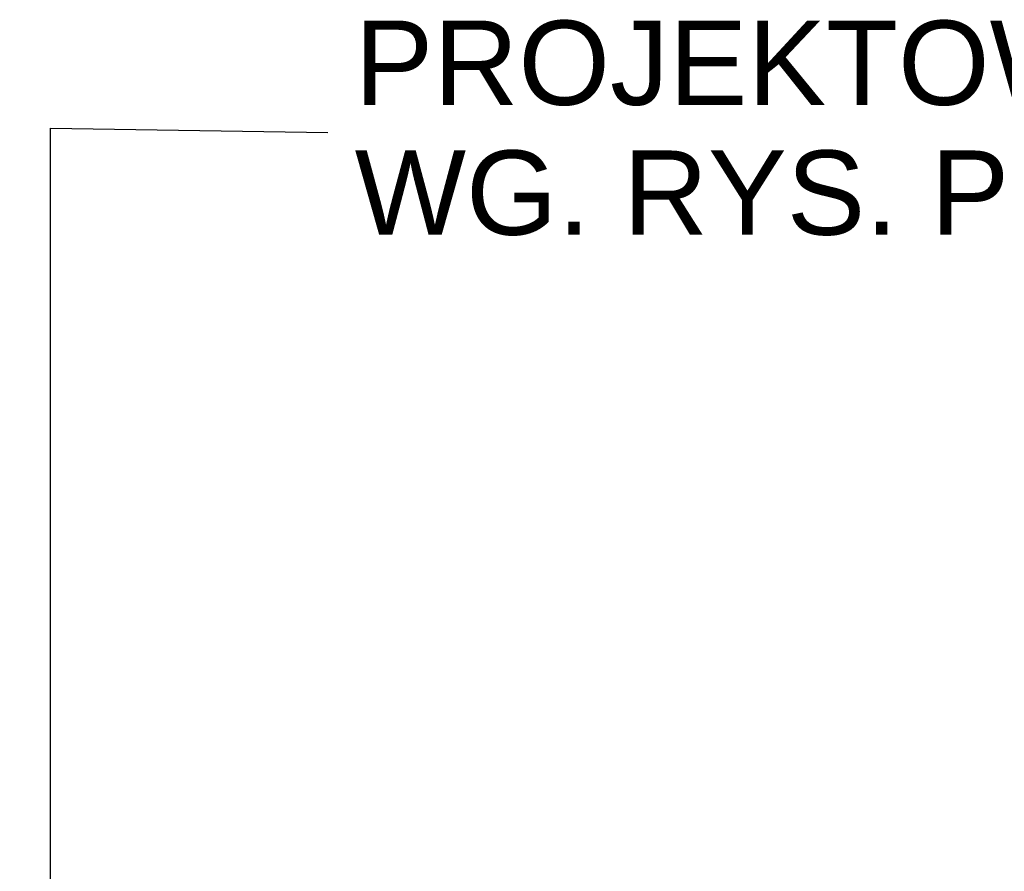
# Model space of a CAD drawing. Header units: millimetres. Extents: x 208545 to 5957542, y -593447 to 257160.
# Tile 23 of 60: x 5933623 to 5936542, y -588205 to -585681. Entities that reach past the tile are written whole.
import ezdxf

# ---------------------------------------------------------------- set-up
doc = ezdxf.new("R2010")
doc.units = ezdxf.units.MM
doc.header["$MEASUREMENT"] = 0
doc.layers.add('Opisy - Etykiety_Nr_pióra__1', color=7, linetype='Continuous', lineweight=13)
doc.styles.add('STYL_AUTOMATYCZNY_1', font='arial.ttf')
doc.dimstyles.new('STYL_AUTOMATYCZNY__3', dxfattribs={"dimtxt": 0.18, "dimasz": 364.8, "dimexe": 0.18, "dimexo": 0.0625, "dimgap": 0, "dimtad": 0, "dimtih": 1, "dimtoh": 1, "dimdec": 4, "dimzin": 0, "dimdsep": 46, "dimcen": 0.09, "dimadec": 0, "dimazin": 0, "dimtfac": 1, "dimtdec": 4, "dimtmove": 0, "dimatfit": 3, "dimldrblk": 'ARROWHEAD_11', "dimfxl": 1, "dimtolj": 1, "dimtzin": 0, "dimarcsym": 0})

# ---------------------------------------------------------------- blocks, each defined once
blk = doc.blocks.new('ARROWHEAD_11')
at = {"color": 0, "linetype": 'Continuous', "lineweight": 0}
blk.add_line((0, 0), (-1, 0), dxfattribs=at)
at = {"color": 0, "linetype": 'Continuous', "lineweight": 0, "const_width": 0.25, "flags": 128}
blk.add_lwpolyline([(-0.125, 0, 1), (0.125, 0, 1)], format="xyb", close=True, dxfattribs=at)

msp = doc.modelspace()

# ---------------------------------------------------------------- texts
at = {"layer": 'Opisy - Etykiety_Nr_pióra__1', "color": 7, "linetype": 'Continuous', "lineweight": 13, "insert": (5934616.069, -586002.559), "char_height": 250, "attachment_point": 4, "line_spacing_factor": 0.923867, "style": 'STYL_AUTOMATYCZNY_1'}
msp.add_mtext('\\A1;{\\pql;\\fArial|b0|i0|c238|p0;\\W1.000000;PROJEKTOWANE NASADZENIA\\P\\pql;\\fArial|b0|i0|c238|p0;\\W1.000000;WG. RYS. PZT-0\\fArial|b0|i0|c238|p0;\\W1.000000;5}', dxfattribs=at)

# ---------------------------------------------------------------- leaders
at = {"layer": 'Opisy - Etykiety_Nr_pióra__1', "color": 7, "linetype": 'Continuous', "lineweight": 13, "annotation_type": 0, "has_hookline": 1, "hookline_direction": 0, "text_width": 5228.5}
msp.add_leader([(5933713.943, -588803.485), (5933713.943, -586002.559), (5934536.069, -586014.753)], dimstyle='STYL_AUTOMATYCZNY__3', dxfattribs=at)

doc.saveas('drawing.dxf')
